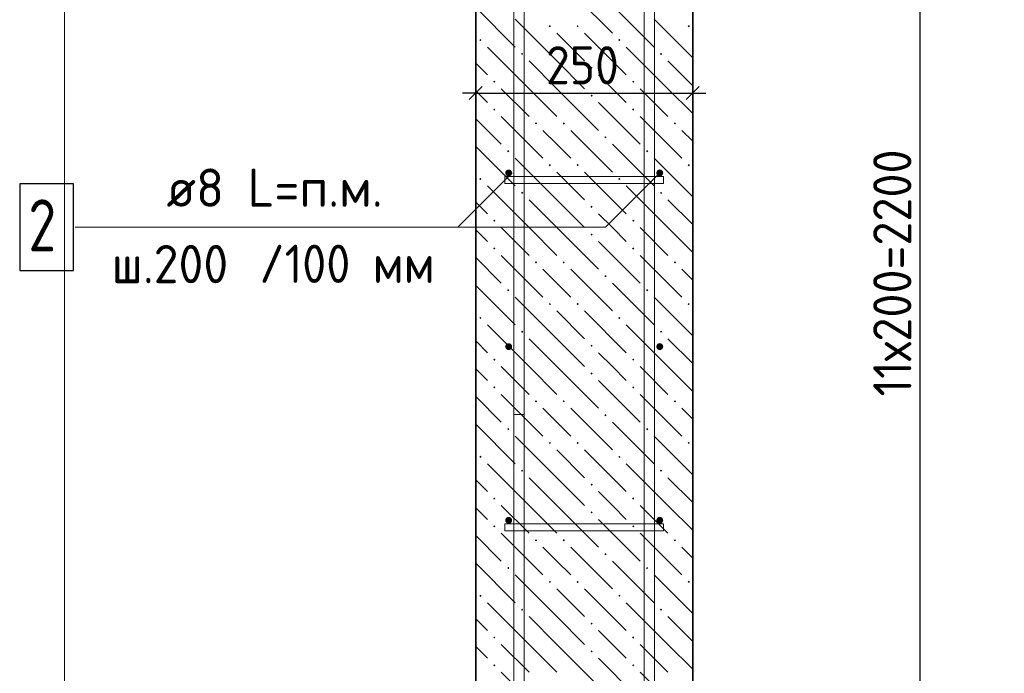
# Model space of a CAD drawing. Header units: millimetres. Extents: x 0 to 50400, y 0 to 35640.
# Tile 20 of 23: x 37710 to 44514, y 17707 to 22224. Entities that reach past the tile are written whole.
import ezdxf

# ---------------------------------------------------------------- set-up
doc = ezdxf.new("R2010")
doc.units = ezdxf.units.MM
doc.linetypes.add('______2', pattern=[324, 240, -84])
for name, color, linetype, lineweight in [('Standard', 7, 'Continuous', 25), ('Выпуски арматуры Г-обр.', 52, 'Continuous', 25), ('ЖБ Стена верхний уровень', 7, 'Continuous', 35), ('Позиционная метка линия выноска', 7, 'Continuous', 13), ('Позиционная метка номер позиции', 7, 'Continuous', 13)]:
    doc.layers.add(name, color=color, linetype=linetype, lineweight=lineweight)
for name, color, linetype, true_color in [('Стена фоновая арматура У1', 7, '______2', 0xa0a0a0), ('Стена фоновая арматура Х1', 7, '______2', 0xa0a0a0), ('Стена фоновая затяжка С-обр.', 7, '______2', 0xa0a0a0)]:
    doc.layers.add(name, color=color, linetype=linetype, true_color=true_color)
doc.styles.add('ISOCPEUR', font='txt')

msp = doc.modelspace()

# ---------------------------------------------------------------- hatches: boundary and pattern name
at = {"layer": 'ЖБ Стена верхний уровень', "linetype": 'Continuous', "lineweight": 18, "transparency": 33554687}
for points in [[(41366.2, 22179), (41374, 22186.8), (41381.8, 22179), (41374, 22171.2)], [(41558.2, 22179), (41566, 22186.8), (41573.8, 22179), (41566, 22171.2)], [(42326.2, 22179), (42334, 22186.8), (42341.8, 22179), (42334, 22171.2)], [(40886.2, 22083), (40894, 22090.8), (40901.8, 22083), (40894, 22075.2)], [(41846.2, 22083), (41854, 22090.8), (41861.8, 22083), (41854, 22075.2)], [(41174.2, 21987), (41182, 21994.8), (41189.8, 21987), (41182, 21979.2)], [(42134.2, 21987), (42142, 21994.8), (42149.8, 21987), (42142, 21979.2)], [(41654.2, 21891), (41662, 21898.8), (41669.8, 21891), (41662, 21883.2)], [(40982.2, 21795), (40990, 21802.8), (40997.8, 21795), (40990, 21787.2)], [(41942.2, 21795), (41950, 21802.8), (41957.8, 21795), (41950, 21787.2)], [(41654.2, 21699), (41662, 21706.8), (41669.8, 21699), (41662, 21691.2)], [(40982.2, 21603), (40990, 21610.8), (40997.8, 21603), (40990, 21595.2)], [(41942.2, 21603), (41950, 21610.8), (41957.8, 21603), (41950, 21595.2)], [(41270.2, 21507), (41278, 21514.8), (41285.8, 21507), (41278, 21499.2)], [(41462.2, 21507), (41470, 21514.8), (41477.8, 21507), (41470, 21499.2)], [(42230.2, 21507), (42238, 21514.8), (42245.8, 21507), (42238, 21499.2)], [(41750.2, 21411), (41758, 21418.8), (41765.8, 21411), (41758, 21403.2)], [(41078.2, 21315), (41086, 21322.8), (41093.8, 21315), (41086, 21307.2)], [(42038.2, 21315), (42046, 21322.8), (42053.8, 21315), (42046, 21307.2)], [(41366.2, 21219), (41374, 21226.8), (41381.8, 21219), (41374, 21211.2)], [(41558.2, 21219), (41566, 21226.8), (41573.8, 21219), (41566, 21211.2)], [(42326.2, 21219), (42334, 21226.8), (42341.8, 21219), (42334, 21211.2)], [(40886.2, 21123), (40894, 21130.8), (40901.8, 21123), (40894, 21115.2)], [(41846.2, 21123), (41854, 21130.8), (41861.8, 21123), (41854, 21115.2)], [(41174.2, 21027), (41182, 21034.8), (41189.8, 21027), (41182, 21019.2)], [(42134.2, 21027), (42142, 21034.8), (42149.8, 21027), (42142, 21019.2)], [(41654.2, 20931), (41662, 20938.8), (41669.8, 20931), (41662, 20923.2)], [(40982.2, 20835), (40990, 20842.8), (40997.8, 20835), (40990, 20827.2)], [(41942.2, 20835), (41950, 20842.8), (41957.8, 20835), (41950, 20827.2)], [(41654.2, 20739), (41662, 20746.8), (41669.8, 20739), (41662, 20731.2)], [(40982.2, 20643), (40990, 20650.8), (40997.8, 20643), (40990, 20635.2)], [(41942.2, 20643), (41950, 20650.8), (41957.8, 20643), (41950, 20635.2)], [(41270.2, 20547), (41278, 20554.8), (41285.8, 20547), (41278, 20539.2)], [(41462.2, 20547), (41470, 20554.8), (41477.8, 20547), (41470, 20539.2)], [(42230.2, 20547), (42238, 20554.8), (42245.8, 20547), (42238, 20539.2)], [(41750.2, 20451), (41758, 20458.8), (41765.8, 20451), (41758, 20443.2)], [(41078.2, 20355), (41086, 20362.8), (41093.8, 20355), (41086, 20347.2)], [(42038.2, 20355), (42046, 20362.8), (42053.8, 20355), (42046, 20347.2)], [(41366.2, 20259), (41374, 20266.8), (41381.8, 20259), (41374, 20251.2)], [(41558.2, 20259), (41566, 20266.8), (41573.8, 20259), (41566, 20251.2)], [(42326.2, 20259), (42334, 20266.8), (42341.8, 20259), (42334, 20251.2)], [(40886.2, 20163), (40894, 20170.8), (40901.8, 20163), (40894, 20155.2)], [(41846.2, 20163), (41854, 20170.8), (41861.8, 20163), (41854, 20155.2)], [(41174.2, 20067), (41182, 20074.8), (41189.8, 20067), (41182, 20059.2)], [(42134.2, 20067), (42142, 20074.8), (42149.8, 20067), (42142, 20059.2)], [(41654.2, 19971), (41662, 19978.8), (41669.8, 19971), (41662, 19963.2)], [(40982.2, 19875), (40990, 19882.8), (40997.8, 19875), (40990, 19867.2)], [(41942.2, 19875), (41950, 19882.8), (41957.8, 19875), (41950, 19867.2)], [(41654.2, 19779), (41662, 19786.8), (41669.8, 19779), (41662, 19771.2)], [(40982.2, 19683), (40990, 19690.8), (40997.8, 19683), (40990, 19675.2)], [(41942.2, 19683), (41950, 19690.8), (41957.8, 19683), (41950, 19675.2)], [(41270.2, 19587), (41278, 19594.8), (41285.8, 19587), (41278, 19579.2)], [(41462.2, 19587), (41470, 19594.8), (41477.8, 19587), (41470, 19579.2)], [(42230.2, 19587), (42238, 19594.8), (42245.8, 19587), (42238, 19579.2)], [(41750.2, 19491), (41758, 19498.8), (41765.8, 19491), (41758, 19483.2)], [(41078.2, 19395), (41086, 19402.8), (41093.8, 19395), (41086, 19387.2)], [(42038.2, 19395), (42046, 19402.8), (42053.8, 19395), (42046, 19387.2)], [(41366.2, 19299), (41374, 19306.8), (41381.8, 19299), (41374, 19291.2)], [(41558.2, 19299), (41566, 19306.8), (41573.8, 19299), (41566, 19291.2)], [(42326.2, 19299), (42334, 19306.8), (42341.8, 19299), (42334, 19291.2)], [(40886.2, 19203), (40894, 19210.8), (40901.8, 19203), (40894, 19195.2)], [(41846.2, 19203), (41854, 19210.8), (41861.8, 19203), (41854, 19195.2)], [(41174.2, 19107), (41182, 19114.8), (41189.8, 19107), (41182, 19099.2)], [(42134.2, 19107), (42142, 19114.8), (42149.8, 19107), (42142, 19099.2)], [(41654.2, 19011), (41662, 19018.8), (41669.8, 19011), (41662, 19003.2)], [(40982.2, 18915), (40990, 18922.8), (40997.8, 18915), (40990, 18907.2)], [(41942.2, 18915), (41950, 18922.8), (41957.8, 18915), (41950, 18907.2)], [(41654.2, 18819), (41662, 18826.8), (41669.8, 18819), (41662, 18811.2)], [(40982.2, 18723), (40990, 18730.8), (40997.8, 18723), (40990, 18715.2)], [(41942.2, 18723), (41950, 18730.8), (41957.8, 18723), (41950, 18715.2)], [(41270.2, 18627), (41278, 18634.8), (41285.8, 18627), (41278, 18619.2)], [(41462.2, 18627), (41470, 18634.8), (41477.8, 18627), (41470, 18619.2)], [(42230.2, 18627), (42238, 18634.8), (42245.8, 18627), (42238, 18619.2)], [(41750.2, 18531), (41758, 18538.8), (41765.8, 18531), (41758, 18523.2)], [(41078.2, 18435), (41086, 18442.8), (41093.8, 18435), (41086, 18427.2)], [(42038.2, 18435), (42046, 18442.8), (42053.8, 18435), (42046, 18427.2)], [(41366.2, 18339), (41374, 18346.8), (41381.8, 18339), (41374, 18331.2)], [(41558.2, 18339), (41566, 18346.8), (41573.8, 18339), (41566, 18331.2)], [(42326.2, 18339), (42334, 18346.8), (42341.8, 18339), (42334, 18331.2)], [(40886.2, 18243), (40894, 18250.8), (40901.8, 18243), (40894, 18235.2)], [(41846.2, 18243), (41854, 18250.8), (41861.8, 18243), (41854, 18235.2)], [(41174.2, 18147), (41182, 18154.8), (41189.8, 18147), (41182, 18139.2)], [(42134.2, 18147), (42142, 18154.8), (42149.8, 18147), (42142, 18139.2)], [(41654.2, 18051), (41662, 18058.8), (41669.8, 18051), (41662, 18043.2)], [(40982.2, 17955), (40990, 17962.8), (40997.8, 17955), (40990, 17947.2)], [(41942.2, 17955), (41950, 17962.8), (41957.8, 17955), (41950, 17947.2)], [(41654.2, 17859), (41662, 17866.8), (41669.8, 17859), (41662, 17851.2)], [(40982.2, 17763), (40990, 17770.8), (40997.8, 17763), (40990, 17755.2)], [(41942.2, 17763), (41950, 17770.8), (41957.8, 17763), (41950, 17755.2)]]:
    msp.add_hatch(color=7, dxfattribs=at).paths.add_polyline_path(points, flags=16)
at = {"layer": 'Стена фоновая арматура У1', "linetype": 'Continuous', "lineweight": 13, "transparency": 33554687}
for points in [[(41113.2, 21164.8), (41111.4, 21174), (41106.2, 21181.8), (41098.4, 21187), (41089.2, 21188.8), (41080, 21187), (41072.2, 21181.8), (41067, 21174), (41065.2, 21164.8), (41067, 21155.6), (41072.2, 21147.8), (41080, 21142.6), (41089.2, 21140.8), (41098.4, 21142.6), (41106.2, 21147.8), (41111.4, 21155.6)], [(42157.2, 21164.8), (42155.4, 21174), (42150.2, 21181.8), (42142.4, 21187), (42133.2, 21188.8), (42124, 21187), (42116.2, 21181.8), (42111, 21174), (42109.2, 21164.8), (42111, 21155.6), (42116.2, 21147.8), (42124, 21142.6), (42133.2, 21140.8), (42142.4, 21142.6), (42150.2, 21147.8), (42155.4, 21155.6)], [(41113.2, 19964.8), (41111.4, 19974), (41106.2, 19981.8), (41098.4, 19987), (41089.2, 19988.8), (41080, 19987), (41072.2, 19981.8), (41067, 19974), (41065.2, 19964.8), (41067, 19955.6), (41072.2, 19947.8), (41080, 19942.6), (41089.2, 19940.8), (41098.4, 19942.6), (41106.2, 19947.8), (41111.4, 19955.6)], [(42157.2, 19964.8), (42155.4, 19974), (42150.2, 19981.8), (42142.4, 19987), (42133.2, 19988.8), (42124, 19987), (42116.2, 19981.8), (42111, 19974), (42109.2, 19964.8), (42111, 19955.6), (42116.2, 19947.8), (42124, 19942.6), (42133.2, 19940.8), (42142.4, 19942.6), (42150.2, 19947.8), (42155.4, 19955.6)], [(41113.2, 18764.8), (41111.4, 18774), (41106.2, 18781.8), (41098.4, 18787), (41089.2, 18788.8), (41080, 18787), (41072.2, 18781.8), (41067, 18774), (41065.2, 18764.8), (41067, 18755.6), (41072.2, 18747.8), (41080, 18742.6), (41089.2, 18740.8), (41098.4, 18742.6), (41106.2, 18747.8), (41111.4, 18755.6)], [(42157.2, 18764.8), (42155.4, 18774), (42150.2, 18781.8), (42142.4, 18787), (42133.2, 18788.8), (42124, 18787), (42116.2, 18781.8), (42111, 18774), (42109.2, 18764.8), (42111, 18755.6), (42116.2, 18747.8), (42124, 18742.6), (42133.2, 18740.8), (42142.4, 18742.6), (42150.2, 18747.8), (42155.4, 18755.6)]]:
    msp.add_hatch(color=7, dxfattribs=at).paths.add_polyline_path(points)

# ---------------------------------------------------------------- linework, layer by layer
at = {"layer": 'Standard', "color": 7, "linetype": 'Continuous', "lineweight": -3, "transparency": 33554687}
for p, q in [((40861.2, 21716.8), (40861.2, 21866.8)), ((42361.2, 21716.8), (42361.2, 21866.8)), ((40861.2, 21716.8), (40771.2, 21716.8)), ((40861.2, 21716.8), (40861.2, 21566.8)), ((40861.2, 21716.8), (42361.2, 21716.8)), ((42361.2, 21716.8), (42361.2, 21566.8)), ((42361.2, 21716.8), (42451.2, 21716.8))]:
    msp.add_line(p, q, dxfattribs=at)
at = {"layer": 'Standard', "color": 7, "linetype": 'Continuous', "lineweight": 25, "transparency": 33554687}
for p, q in [((40816.2, 21671.8), (40906.2, 21761.8)), ((42316.2, 21671.8), (42406.2, 21761.8))]:
    msp.add_line(p, q, dxfattribs=at)
at = {"layer": 'Standard', "color": 254, "linetype": 'Continuous', "lineweight": 13, "true_color": 0xc4c4ff, "transparency": 33554687}
msp.add_lwpolyline([(38020.8, 9827.7), (47656.5, 9827.7), (47656.5, 32627.7), (38020.8, 32627.7), (38020.8, 9827.7)], dxfattribs=at)
at = {"layer": 'Standard', "color": 7, "linetype": 'Continuous', "lineweight": -3, "transparency": 33554687}
msp.add_lwpolyline([(43932, 13976.8), (43932, 14484.1), (43932, 14484.1), (43932, 27164.8)], dxfattribs=at)
at = {"layer": 'Выпуски арматуры Г-обр.', "color": 251, "linetype": '______2', "lineweight": 13, "true_color": 0x656565, "transparency": 33554687}
msp.add_lwpolyline([(41197.2, 19496.8), (41197.2, 11594.8), (39955.2, 11594.8), (39955.2, 11666.8), (41125.2, 11666.8), (41125.2, 19496.8), (41197.2, 19496.8)], dxfattribs=at)
at = {"layer": 'ЖБ Стена верхний уровень', "color": 7, "linetype": 'Continuous', "lineweight": 35, "transparency": 33554687}
for p, q in [((40861.2, 29936.8), (40861.2, 13496.8)), ((42361.2, 13496.8), (42361.2, 29936.8))]:
    msp.add_line(p, q, dxfattribs=at)
at = {"layer": 'ЖБ Стена верхний уровень', "color": 9, "linetype": 'Continuous', "lineweight": 18, "true_color": 0xc7c7c7, "transparency": 33554687}
for p, q in [((41518, 22419), (41806, 22131)), ((41806, 22323), (42094, 22035)), ((40861.2, 22307.8), (41134, 22035)), ((41422, 21939), (41134, 22227)), ((42361.2, 21959.8), (42094, 22227)), ((41422, 22131), (41614, 21939)), ((41614, 22131), (41902, 21843)), ((41230, 21747), (40942, 22035)), ((42190, 21747), (41902, 22035)), ((40861.2, 21923.8), (40942, 21843)), ((41230, 21939), (41422, 21747)), ((41422, 21939), (41614, 21747)), ((42190, 21939), (42361.2, 21767.8)), ((41806, 21747), (41710, 21843)), ((40942, 21651), (40861.2, 21731.8)), ((41038, 21747), (41230, 21555)), ((41230, 21747), (41422, 21555)), ((41422, 21747), (41710, 21459)), ((41902, 21651), (41806, 21747)), ((41998, 21747), (42190, 21555)), ((42190, 21747), (42361.2, 21575.8)), ((41710, 21651), (41998, 21363)), ((40861.2, 21539.8), (41038, 21363)), ((41038, 21555), (41326, 21267)), ((41998, 21555), (42286, 21267)), ((41422, 21363), (41326, 21459)), ((41518, 21459), (41806, 21171)), ((42361.2, 21383.8), (42286, 21459)), ((40861.2, 21347.8), (41134, 21075)), ((41518, 21267), (41422, 21363)), ((41806, 21363), (42094, 21075)), ((41422, 20979), (41134, 21267)), ((42361.2, 20999.8), (42094, 21267)), ((41422, 21171), (41614, 20979)), ((41614, 21171), (41902, 20883)), ((41230, 20787), (40942, 21075)), ((42190, 20787), (41902, 21075)), ((40861.2, 20963.8), (40942, 20883)), ((41230, 20979), (41422, 20787)), ((41422, 20979), (41614, 20787)), ((42190, 20979), (42361.2, 20807.8)), ((41806, 20787), (41710, 20883)), ((40942, 20691), (40861.2, 20771.8)), ((41038, 20787), (41230, 20595)), ((41230, 20787), (41422, 20595)), ((41422, 20787), (41710, 20499)), ((41902, 20691), (41806, 20787)), ((41998, 20787), (42190, 20595)), ((42190, 20787), (42361.2, 20615.8)), ((41710, 20691), (41998, 20403)), ((40861.2, 20579.8), (41038, 20403)), ((41038, 20595), (41326, 20307)), ((41998, 20595), (42286, 20307)), ((41422, 20403), (41326, 20499)), ((41518, 20499), (41806, 20211)), ((42361.2, 20423.8), (42286, 20499)), ((40861.2, 20387.8), (41134, 20115)), ((41518, 20307), (41422, 20403)), ((41806, 20403), (42094, 20115)), ((41422, 20019), (41134, 20307)), ((42361.2, 20039.8), (42094, 20307)), ((41422, 20211), (41614, 20019)), ((41614, 20211), (41902, 19923)), ((41230, 19827), (40942, 20115)), ((42190, 19827), (41902, 20115)), ((40861.2, 20003.8), (40942, 19923)), ((41230, 20019), (41422, 19827)), ((41422, 20019), (41614, 19827)), ((42190, 20019), (42361.2, 19847.8)), ((41806, 19827), (41710, 19923)), ((40942, 19731), (40861.2, 19811.8)), ((41038, 19827), (41230, 19635)), ((41230, 19827), (41422, 19635)), ((41422, 19827), (41710, 19539)), ((41902, 19731), (41806, 19827)), ((41998, 19827), (42190, 19635)), ((42190, 19827), (42361.2, 19655.8)), ((41710, 19731), (41998, 19443)), ((40861.2, 19619.8), (41038, 19443)), ((41038, 19635), (41326, 19347)), ((41998, 19635), (42286, 19347)), ((41422, 19443), (41326, 19539)), ((41518, 19539), (41806, 19251)), ((42361.2, 19463.8), (42286, 19539)), ((40861.2, 19427.8), (41134, 19155)), ((41518, 19347), (41422, 19443)), ((41806, 19443), (42094, 19155)), ((41422, 19059), (41134, 19347)), ((42361.2, 19079.8), (42094, 19347)), ((41422, 19251), (41614, 19059)), ((41614, 19251), (41902, 18963)), ((41230, 18867), (40942, 19155)), ((42190, 18867), (41902, 19155)), ((41230, 19059), (41422, 18867)), ((41422, 19059), (41614, 18867)), ((42190, 19059), (42361.2, 18887.8)), ((40861.2, 19043.8), (40942, 18963)), ((41806, 18867), (41710, 18963)), ((40942, 18771), (40861.2, 18851.8)), ((41038, 18867), (41230, 18675)), ((41230, 18867), (41422, 18675)), ((41422, 18867), (41710, 18579)), ((41902, 18771), (41806, 18867)), ((41998, 18867), (42190, 18675)), ((42190, 18867), (42361.2, 18695.8)), ((41710, 18771), (41998, 18483)), ((40861.2, 18659.8), (41038, 18483)), ((41038, 18675), (41326, 18387)), ((41998, 18675), (42286, 18387)), ((41422, 18483), (41326, 18579)), ((41518, 18579), (41806, 18291)), ((42361.2, 18503.8), (42286, 18579)), ((40861.2, 18467.8), (41134, 18195)), ((41518, 18387), (41422, 18483)), ((41806, 18483), (42094, 18195)), ((41422, 18099), (41134, 18387)), ((42361.2, 18119.8), (42094, 18387)), ((41422, 18291), (41614, 18099)), ((41614, 18291), (41902, 18003)), ((41230, 17907), (40942, 18195)), ((42190, 17907), (41902, 18195)), ((41230, 18099), (41422, 17907)), ((41422, 18099), (41614, 17907)), ((42190, 18099), (42361.2, 17927.8)), ((40861.2, 18083.8), (40942, 18003)), ((41806, 17907), (41710, 18003)), ((41038, 17907), (41230, 17715)), ((41230, 17907), (41422, 17715)), ((41422, 17907), (41710, 17619)), ((41902, 17811), (41806, 17907)), ((41998, 17907), (42190, 17715)), ((42190, 17907), (42361.2, 17735.8)), ((40942, 17811), (40861.2, 17891.8)), ((41710, 17811), (41998, 17523)), ((41038, 17715), (41326, 17427)), ((41998, 17715), (42286, 17427))]:
    msp.add_line(p, q, dxfattribs=at)
at = {"layer": 'Позиционная метка линия выноска', "color": 7, "linetype": 'Continuous', "lineweight": 13, "transparency": 33554687}
for points in [[(38094.2, 20790.2), (41758.6, 20790.2), (42133.2, 21164.8)], [(38094.2, 20790.2), (40738.6, 20790.2), (41113.2, 21164.8)]]:
    msp.add_lwpolyline(points, dxfattribs=at)
at = {"layer": 'Стена фоновая арматура У1', "color": 7, "linetype": 'Continuous', "lineweight": 25, "transparency": 33554687}
msp.add_lwpolyline([(37710.2, 20490.2), (38082.2, 20490.2), (38082.2, 21090.2), (37710.2, 21090.2), (37710.2, 20490.2)], dxfattribs=at)
at = {"layer": 'Стена фоновая арматура Х1', "color": 7, "linetype": 'Continuous', "lineweight": 18, "transparency": 33554687}
for points in [[(41125.2, 13496.8), (41125.2, 32063.7), (41197.2, 32063.7), (41197.2, 13496.8), (41125.2, 13496.8)], [(42025.2, 13496.8), (42025.2, 30759.8), (46417.2, 30759.8), (46417.2, 30687.8), (42097.2, 30687.8), (42097.2, 13496.8), (42025.2, 13496.8)]]:
    msp.add_lwpolyline(points, dxfattribs=at)
at = {"layer": 'Стена фоновая затяжка С-обр.', "color": 98, "linetype": 'Continuous', "lineweight": 13, "true_color": 0x005000, "transparency": 33554687}
for points in [[(41062.2, 21140.8), (42160.2, 21140.8), (42160.2, 21092.8), (41062.2, 21092.8), (41062.2, 21140.8)], [(41062.2, 18740.8), (42160.2, 18740.8), (42160.2, 18692.8), (41062.2, 18692.8), (41062.2, 18740.8)]]:
    msp.add_lwpolyline(points, dxfattribs=at)

# ---------------------------------------------------------------- texts
at = {"layer": 'Standard', "color": 7, "linetype": 'Continuous', "lineweight": 25, "transparency": 33554687, "insert": (41347.2, 21776.8), "char_height": 264, "width": 674.395, "attachment_point": 7, "style": 'ISOCPEUR'}
msp.add_mtext('\\W0.91;250', dxfattribs=at)
at = {"layer": 'Standard', "color": 7, "linetype": 'Continuous', "lineweight": 25, "transparency": 33554687, "insert": (43872, 19620.4), "char_height": 264, "width": 2047.765, "attachment_point": 7, "rotation": 90, "style": 'ISOCPEUR'}
msp.add_mtext('\\W0.92;11х200=2200', dxfattribs=at)
at = {"layer": 'Позиционная метка номер позиции', "color": 7, "linetype": 'Continuous', "lineweight": 25, "transparency": 33554687, "insert": (39366, 20405.1), "char_height": 264, "width": 1388.404, "attachment_point": 7, "style": 'ISOCPEUR'}
msp.add_mtext('\\W0.92;/100 мм', dxfattribs=at)
at = {"layer": 'Стена фоновая арматура У1', "color": 7, "linetype": 'Continuous', "lineweight": 13, "transparency": 33554687, "attachment_point": 7, "style": 'ISOCPEUR'}
for s, insert, char_height, width in [('\\W0.97;ø8 L=п.м. ', (38724.2, 20931), 264, 1790.245), ('\\W0.78;2', (37770.2, 20622.2), 360, 391.688), ('\\W0.95;ш.200 ', (38345, 20403), 264, 1154.547)]:
    msp.add_mtext(s, dxfattribs=dict(at, insert=insert, char_height=char_height, width=width))

doc.saveas('drawing.dxf')
